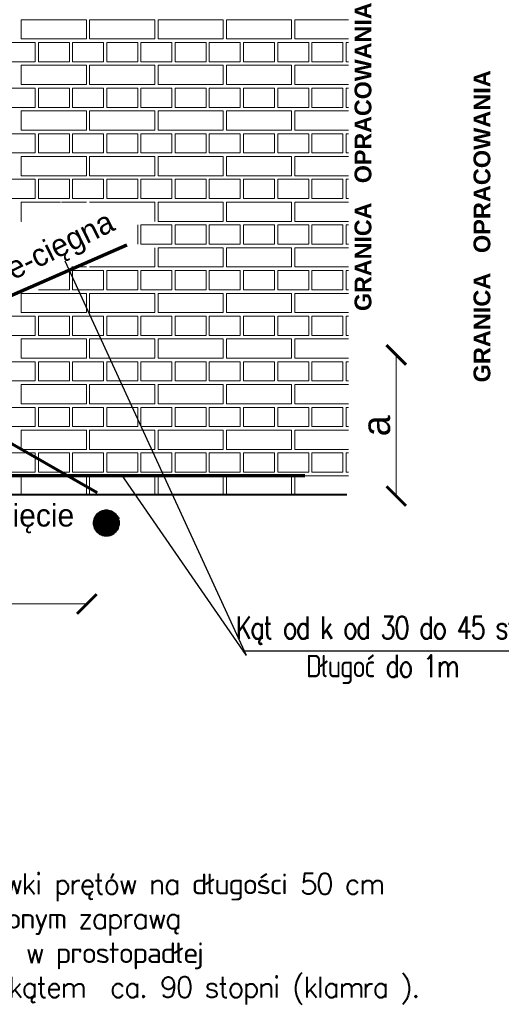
# Model space of a CAD drawing. Header units: millimetres. Extents: x 5545 to 136433, y -146986 to -36607.
# Tile 13 of 159: x 46460 to 46760, y -64135 to -63521. Entities that reach past the tile are written whole.
import ezdxf

# ---------------------------------------------------------------- set-up
doc = ezdxf.new("R2010")
doc.units = ezdxf.units.MM
doc.header["$LTSCALE"] = 8
doc.linetypes.add('DASHDOTX2', pattern=[50.8, 25.4, -12.7, 0, -12.7])
doc.linetypes.add('DASHED2', pattern=[37.5, 25, -12.5])
doc.layers.add('1', color=7, linetype='Continuous')
doc.layers.add('WYMIARY', color=9, linetype='Continuous')
doc.layers.add('widok', color=2, linetype='Continuous', lineweight=20)
doc.styles.add('style1', font='simplex.shx')

# ---------------------------------------------------------------- blocks, each defined once
blk = doc.blocks.new('_ArchTick')
at = {"color": 0, "linetype": 'ByBlock', "const_width": 0.15}
blk.add_lwpolyline([(-0.5, -0.5), (0.5, 0.5)], dxfattribs=at)

msp = doc.modelspace()

# ---------------------------------------------------------------- hatches: boundary and pattern name
at = {"linetype": 'DASHDOTX2', "lineweight": 25, "ltscale": 2}
h = msp.add_hatch(dxfattribs=at)
h.set_pattern_fill('ANSI31', color=2, scale=1.02375, style=0)
h.set_pattern_definition([(45, (150461.65246, -81043.36441), (-0.0904875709, 0.0904875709), [])])
h.paths.add_polyline_path([(46505.972, -63835.069, 0.599628), (46518.457, -63841.737), (46514.877, -63835.755), (46514.664, -63835.755), (46521.453, -63832.114, 0.827145)])
h.paths.add_polyline_path([(46522.017, -63835.069, 0.0946039), (46521.453, -63832.114), (46514.825, -63835.669), (46518.457, -63841.737, 0.2502907)])
h = msp.add_hatch(dxfattribs=at)
h.set_pattern_fill('ANSI31', color=5, scale=0.6825, style=0)
h.set_pattern_definition([(45, (115812.32264, -75307.498295), (-0.06032504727, 0.06032504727), [])])
h.paths.add_polyline_path([(46508.535, -63835.301, 0.599628), (46516.859, -63839.746), (46514.472, -63835.759), (46514.33, -63835.759), (46518.856, -63833.331, 0.827145)])
h.paths.add_polyline_path([(46519.232, -63835.301, 0.0946039), (46518.856, -63833.331), (46514.438, -63835.701), (46516.859, -63839.746, 0.2502907)])

# ---------------------------------------------------------------- linework, layer by layer
at = {"color": 5, "linetype": 'DASHED2', "lineweight": 70, "ltscale": 2}
for p, q in [((46508.321, -63816.252), (46192.492, -63635.6)), ((46526.735, -63661.65), (46169.263, -63817.759))]:
    msp.add_line(p, q, dxfattribs=at)
at = {"lineweight": 15}
for p, q in [((46694.884, -63730.188), (46694.884, -63818.258)), ((46345.181, -63885.539), (46501.777, -63885.539))]:
    msp.add_line(p, q, dxfattribs=at)
at = {"color": 5, "lineweight": 70, "ltscale": 2}
msp.add_line((46090.498, -63805.446), (46637.837, -63805.446), dxfattribs=at)
at = {"color": 254, "lineweight": 15}
for p, q in [((46544.234, -63817.229), (46544.234, -63812.2)), ((46546.234, -63817.229), (46546.234, -63812.906))]:
    msp.add_line(p, q, dxfattribs=at)
at = {"color": 28, "lineweight": 40}
msp.add_line((46036.845, -63817.229), (46664.066, -63817.229), dxfattribs=at)
at = {"color": 5, "linetype": 'DASHDOTX2', "lineweight": 35, "ltscale": 2}
for p, q in [((46510.003, -63827.556), (46518.686, -63842.119)), ((46522.147, -63831.741), (46507.56, -63839.566))]:
    msp.add_line(p, q, dxfattribs=at)
at = {"color": 250, "lineweight": 25}
msp.add_line((46840.4, -63915.013), (46598.977, -63915.013), dxfattribs=at)
at = {"color": 5, "linetype": 'DASHDOTX2', "lineweight": 35, "ltscale": 2}
msp.add_circle((46513.994, -63835.069), 8.023, dxfattribs=at)
at = {"color": 5, "linetype": 'DASHDOTX2', "lineweight": 25, "ltscale": 2}
msp.add_circle((46513.884, -63835.301), 5.349, dxfattribs=at)
at = {"layer": '1', "color": 254, "lineweight": 15}
for p, q in [((46460.89, -63521.058), (46501.562, -63521.058)), ((46460.89, -63533.059), (46460.89, -63521.058)), ((46501.562, -63533.059), (46501.562, -63521.058)), ((46503.562, -63521.058), (46544.234, -63521.058)), ((46503.562, -63533.059), (46503.562, -63521.058)), ((46544.234, -63533.059), (46544.234, -63521.058)), ((46546.234, -63521.058), (46586.906, -63521.058)), ((46546.234, -63533.059), (46546.234, -63521.058)), ((46586.906, -63533.059), (46586.906, -63521.058)), ((46588.906, -63521.058), (46629.578, -63521.058)), ((46588.906, -63533.059), (46588.906, -63521.058)), ((46629.578, -63533.059), (46629.578, -63521.058)), ((46631.578, -63521.058), (46665.008, -63521.058)), ((46631.578, -63533.059), (46631.578, -63521.058)), ((46450.222, -63535.283), (46469.558, -63535.283)), ((46460.89, -63533.059), (46501.562, -63533.059)), ((46469.558, -63547.285), (46469.558, -63535.283)), ((46471.558, -63535.283), (46490.894, -63535.283)), ((46471.558, -63547.285), (46471.558, -63535.283)), ((46490.894, -63547.285), (46490.894, -63535.283)), ((46492.894, -63535.283), (46512.23, -63535.283)), ((46492.894, -63547.285), (46492.894, -63535.283)), ((46503.562, -63533.059), (46544.234, -63533.059)), ((46512.23, -63547.285), (46512.23, -63535.283)), ((46514.23, -63535.283), (46533.566, -63535.283)), ((46514.23, -63547.285), (46514.23, -63535.283)), ((46533.566, -63547.285), (46533.566, -63535.283)), ((46535.566, -63535.283), (46554.902, -63535.283)), ((46535.566, -63547.285), (46535.566, -63535.283)), ((46546.234, -63533.059), (46586.906, -63533.059)), ((46554.902, -63547.285), (46554.902, -63535.283)), ((46556.902, -63535.283), (46576.238, -63535.283)), ((46556.902, -63547.285), (46556.902, -63535.283)), ((46576.238, -63547.285), (46576.238, -63535.283)), ((46578.238, -63535.283), (46597.574, -63535.283)), ((46578.238, -63547.285), (46578.238, -63535.283)), ((46588.906, -63533.059), (46629.578, -63533.059)), ((46597.574, -63547.285), (46597.574, -63535.283)), ((46599.574, -63535.283), (46618.91, -63535.283)), ((46599.574, -63547.285), (46599.574, -63535.283)), ((46618.91, -63547.285), (46618.91, -63535.283)), ((46620.91, -63535.283), (46640.246, -63535.283)), ((46620.91, -63547.285), (46620.91, -63535.283)), ((46631.578, -63533.059), (46665.008, -63533.059)), ((46640.246, -63547.285), (46640.246, -63535.283)), ((46642.246, -63535.283), (46661.582, -63535.283)), ((46642.246, -63547.285), (46642.246, -63535.283)), ((46661.582, -63547.285), (46661.582, -63535.283)), ((46663.582, -63535.283), (46665.008, -63535.283)), ((46663.582, -63547.285), (46663.582, -63535.283)), ((46450.222, -63547.285), (46469.558, -63547.285)), ((46471.558, -63547.285), (46490.894, -63547.285)), ((46492.894, -63547.285), (46512.23, -63547.285)), ((46514.23, -63547.285), (46533.566, -63547.285)), ((46535.566, -63547.285), (46554.902, -63547.285)), ((46556.902, -63547.285), (46576.238, -63547.285)), ((46578.238, -63547.285), (46597.574, -63547.285)), ((46599.574, -63547.285), (46618.91, -63547.285)), ((46620.91, -63547.285), (46640.246, -63547.285)), ((46642.246, -63547.285), (46661.582, -63547.285)), ((46663.582, -63547.285), (46665.008, -63547.285)), ((46460.89, -63549.509), (46501.562, -63549.509)), ((46460.89, -63561.511), (46460.89, -63549.509)), ((46501.562, -63561.511), (46501.562, -63549.509)), ((46503.562, -63549.509), (46544.234, -63549.509)), ((46503.562, -63561.511), (46503.562, -63549.509)), ((46544.234, -63561.511), (46544.234, -63549.509)), ((46546.234, -63549.509), (46586.906, -63549.509)), ((46546.234, -63561.511), (46546.234, -63549.509)), ((46586.906, -63561.511), (46586.906, -63549.509)), ((46588.906, -63549.509), (46629.578, -63549.509)), ((46588.906, -63561.511), (46588.906, -63549.509)), ((46629.578, -63561.511), (46629.578, -63549.509)), ((46631.578, -63549.509), (46665.008, -63549.509)), ((46631.578, -63561.511), (46631.578, -63549.509)), ((46450.222, -63563.735), (46469.558, -63563.735)), ((46460.89, -63561.511), (46501.562, -63561.511)), ((46469.558, -63575.737), (46469.558, -63563.735)), ((46471.558, -63563.735), (46490.894, -63563.735)), ((46471.558, -63575.737), (46471.558, -63563.735)), ((46490.894, -63575.737), (46490.894, -63563.735)), ((46492.894, -63563.735), (46512.23, -63563.735)), ((46492.894, -63575.737), (46492.894, -63563.735)), ((46503.562, -63561.511), (46544.234, -63561.511)), ((46512.23, -63575.737), (46512.23, -63563.735)), ((46514.23, -63563.735), (46533.566, -63563.735)), ((46514.23, -63575.737), (46514.23, -63563.735)), ((46533.566, -63575.737), (46533.566, -63563.735)), ((46535.566, -63563.735), (46554.902, -63563.735)), ((46535.566, -63575.737), (46535.566, -63563.735)), ((46546.234, -63561.511), (46586.906, -63561.511)), ((46554.902, -63575.737), (46554.902, -63563.735)), ((46556.902, -63563.735), (46576.238, -63563.735)), ((46556.902, -63575.737), (46556.902, -63563.735)), ((46576.238, -63575.737), (46576.238, -63563.735)), ((46578.238, -63563.735), (46597.574, -63563.735)), ((46578.238, -63575.737), (46578.238, -63563.735)), ((46588.906, -63561.511), (46629.578, -63561.511)), ((46597.574, -63575.737), (46597.574, -63563.735)), ((46599.574, -63563.735), (46618.91, -63563.735)), ((46599.574, -63575.737), (46599.574, -63563.735)), ((46618.91, -63575.737), (46618.91, -63563.735)), ((46620.91, -63563.735), (46640.246, -63563.735)), ((46620.91, -63575.737), (46620.91, -63563.735)), ((46631.578, -63561.511), (46665.008, -63561.511)), ((46640.246, -63575.737), (46640.246, -63563.735)), ((46642.246, -63563.735), (46661.582, -63563.735)), ((46642.246, -63575.737), (46642.246, -63563.735)), ((46661.582, -63575.737), (46661.582, -63563.735)), ((46663.582, -63563.735), (46665.008, -63563.735)), ((46663.582, -63575.737), (46663.582, -63563.735)), ((46450.222, -63575.737), (46469.558, -63575.737)), ((46460.89, -63577.961), (46501.562, -63577.961)), ((46460.89, -63589.962), (46460.89, -63577.961)), ((46471.558, -63575.737), (46490.894, -63575.737)), ((46492.894, -63575.737), (46512.23, -63575.737)), ((46501.562, -63589.962), (46501.562, -63577.961)), ((46503.562, -63577.961), (46544.234, -63577.961)), ((46503.562, -63589.962), (46503.562, -63577.961)), ((46514.23, -63575.737), (46533.566, -63575.737)), ((46535.566, -63575.737), (46554.902, -63575.737)), ((46544.234, -63589.962), (46544.234, -63577.961)), ((46546.234, -63577.961), (46586.906, -63577.961)), ((46546.234, -63589.962), (46546.234, -63577.961)), ((46556.902, -63575.737), (46576.238, -63575.737)), ((46578.238, -63575.737), (46597.574, -63575.737)), ((46586.906, -63589.962), (46586.906, -63577.961)), ((46588.906, -63577.961), (46629.578, -63577.961)), ((46588.906, -63589.962), (46588.906, -63577.961)), ((46599.574, -63575.737), (46618.91, -63575.737)), ((46620.91, -63575.737), (46640.246, -63575.737)), ((46629.578, -63589.962), (46629.578, -63577.961)), ((46631.578, -63577.961), (46665.008, -63577.961)), ((46631.578, -63589.962), (46631.578, -63577.961)), ((46642.246, -63575.737), (46661.582, -63575.737)), ((46663.582, -63575.737), (46665.008, -63575.737)), ((46460.89, -63589.962), (46501.562, -63589.962)), ((46503.562, -63589.962), (46544.234, -63589.962)), ((46546.234, -63589.962), (46586.906, -63589.962)), ((46588.906, -63589.962), (46629.578, -63589.962)), ((46631.578, -63589.962), (46665.008, -63589.962)), ((46450.222, -63592.187), (46469.558, -63592.187)), ((46469.558, -63604.188), (46469.558, -63592.187)), ((46471.558, -63592.187), (46490.894, -63592.187)), ((46471.558, -63604.188), (46471.558, -63592.187)), ((46490.894, -63604.188), (46490.894, -63592.187)), ((46492.894, -63592.187), (46512.23, -63592.187)), ((46492.894, -63604.188), (46492.894, -63592.187)), ((46512.23, -63604.188), (46512.23, -63592.187)), ((46514.23, -63592.187), (46533.566, -63592.187)), ((46514.23, -63604.188), (46514.23, -63592.187)), ((46533.566, -63604.188), (46533.566, -63592.187)), ((46535.566, -63592.187), (46554.902, -63592.187)), ((46535.566, -63604.188), (46535.566, -63592.187)), ((46554.902, -63604.188), (46554.902, -63592.187)), ((46556.902, -63592.187), (46576.238, -63592.187)), ((46556.902, -63604.188), (46556.902, -63592.187)), ((46576.238, -63604.188), (46576.238, -63592.187)), ((46578.238, -63592.187), (46597.574, -63592.187)), ((46578.238, -63604.188), (46578.238, -63592.187)), ((46597.574, -63604.188), (46597.574, -63592.187)), ((46599.574, -63592.187), (46618.91, -63592.187)), ((46599.574, -63604.188), (46599.574, -63592.187)), ((46618.91, -63604.188), (46618.91, -63592.187)), ((46620.91, -63592.187), (46640.246, -63592.187)), ((46620.91, -63604.188), (46620.91, -63592.187)), ((46640.246, -63604.188), (46640.246, -63592.187)), ((46642.246, -63592.187), (46661.582, -63592.187)), ((46642.246, -63604.188), (46642.246, -63592.187)), ((46661.582, -63604.188), (46661.582, -63592.187)), ((46663.582, -63592.187), (46665.008, -63592.187)), ((46663.582, -63604.188), (46663.582, -63592.187)), ((46450.222, -63604.188), (46469.558, -63604.188)), ((46460.89, -63606.413), (46501.562, -63606.413)), ((46460.89, -63618.414), (46460.89, -63606.413)), ((46471.558, -63604.188), (46490.894, -63604.188)), ((46492.894, -63604.188), (46512.23, -63604.188)), ((46501.562, -63618.414), (46501.562, -63606.413)), ((46503.562, -63606.413), (46544.234, -63606.413)), ((46503.562, -63618.414), (46503.562, -63606.413)), ((46514.23, -63604.188), (46533.566, -63604.188)), ((46535.566, -63604.188), (46554.902, -63604.188)), ((46544.234, -63618.414), (46544.234, -63606.413)), ((46546.234, -63606.413), (46586.906, -63606.413)), ((46546.234, -63618.414), (46546.234, -63606.413)), ((46556.902, -63604.188), (46576.238, -63604.188)), ((46578.238, -63604.188), (46597.574, -63604.188)), ((46586.906, -63618.414), (46586.906, -63606.413)), ((46588.906, -63606.413), (46629.578, -63606.413)), ((46588.906, -63618.414), (46588.906, -63606.413)), ((46599.574, -63604.188), (46618.91, -63604.188)), ((46620.91, -63604.188), (46640.246, -63604.188)), ((46629.578, -63618.414), (46629.578, -63606.413)), ((46631.578, -63606.413), (46665.008, -63606.413)), ((46631.578, -63618.414), (46631.578, -63606.413)), ((46642.246, -63604.188), (46661.582, -63604.188)), ((46663.582, -63604.188), (46665.008, -63604.188)), ((46450.222, -63620.638), (46469.558, -63620.638)), ((46460.89, -63618.414), (46501.562, -63618.414)), ((46469.558, -63632.64), (46469.558, -63620.638)), ((46471.558, -63620.638), (46490.894, -63620.638)), ((46471.558, -63632.64), (46471.558, -63620.638)), ((46490.894, -63632.64), (46490.894, -63620.638)), ((46492.894, -63620.638), (46512.23, -63620.638)), ((46492.894, -63632.64), (46492.894, -63620.638)), ((46503.562, -63618.414), (46544.234, -63618.414)), ((46512.23, -63632.64), (46512.23, -63620.638)), ((46514.23, -63620.638), (46533.566, -63620.638)), ((46514.23, -63632.64), (46514.23, -63620.638)), ((46533.566, -63632.64), (46533.566, -63620.638)), ((46535.566, -63620.638), (46554.902, -63620.638)), ((46535.566, -63632.64), (46535.566, -63620.638)), ((46546.234, -63618.414), (46586.906, -63618.414)), ((46554.902, -63632.64), (46554.902, -63620.638)), ((46556.902, -63620.638), (46576.238, -63620.638)), ((46556.902, -63632.64), (46556.902, -63620.638)), ((46576.238, -63632.64), (46576.238, -63620.638)), ((46578.238, -63620.638), (46597.574, -63620.638)), ((46578.238, -63632.64), (46578.238, -63620.638)), ((46588.906, -63618.414), (46629.578, -63618.414)), ((46597.574, -63632.64), (46597.574, -63620.638)), ((46599.574, -63620.638), (46618.91, -63620.638)), ((46599.574, -63632.64), (46599.574, -63620.638)), ((46618.91, -63632.64), (46618.91, -63620.638)), ((46620.91, -63620.638), (46640.246, -63620.638)), ((46620.91, -63632.64), (46620.91, -63620.638)), ((46631.578, -63618.414), (46665.008, -63618.414)), ((46640.246, -63632.64), (46640.246, -63620.638)), ((46642.246, -63620.638), (46661.582, -63620.638)), ((46642.246, -63632.64), (46642.246, -63620.638)), ((46661.582, -63632.64), (46661.582, -63620.638)), ((46663.582, -63620.638), (46665.008, -63620.638)), ((46663.582, -63632.64), (46663.582, -63620.638)), ((46450.222, -63632.64), (46469.558, -63632.64)), ((46471.558, -63632.64), (46490.894, -63632.64)), ((46492.894, -63632.64), (46512.23, -63632.64)), ((46514.23, -63632.64), (46533.566, -63632.64)), ((46535.566, -63632.64), (46554.902, -63632.64)), ((46556.902, -63632.64), (46576.238, -63632.64)), ((46578.238, -63632.64), (46597.574, -63632.64)), ((46599.574, -63632.64), (46618.91, -63632.64)), ((46620.91, -63632.64), (46640.246, -63632.64)), ((46642.246, -63632.64), (46661.582, -63632.64)), ((46663.582, -63632.64), (46665.008, -63632.64)), ((46460.89, -63634.864), (46485.399, -63634.864)), ((46460.89, -63646.866), (46460.89, -63634.864)), ((46485.986, -63634.864), (46501.562, -63634.864)), ((46503.562, -63634.864), (46544.234, -63634.864)), ((46544.234, -63646.866), (46544.234, -63634.864)), ((46546.234, -63634.864), (46586.906, -63634.864)), ((46546.234, -63646.866), (46546.234, -63634.864)), ((46586.906, -63646.866), (46586.906, -63634.864)), ((46588.906, -63634.864), (46629.578, -63634.864)), ((46588.906, -63646.866), (46588.906, -63634.864)), ((46629.578, -63646.866), (46629.578, -63634.864)), ((46631.578, -63634.864), (46665.008, -63634.864)), ((46631.578, -63646.866), (46631.578, -63634.864)), ((46460.89, -63646.866), (46461.012, -63646.866)), ((46533.566, -63661.092), (46533.566, -63649.09)), ((46535.566, -63649.09), (46554.902, -63649.09)), ((46535.566, -63661.092), (46535.566, -63649.09)), ((46546.234, -63646.866), (46586.906, -63646.866)), ((46554.902, -63661.092), (46554.902, -63649.09)), ((46556.902, -63649.09), (46576.238, -63649.09)), ((46556.902, -63661.092), (46556.902, -63649.09)), ((46576.238, -63661.092), (46576.238, -63649.09)), ((46578.238, -63649.09), (46597.574, -63649.09)), ((46578.238, -63661.092), (46578.238, -63649.09)), ((46588.906, -63646.866), (46629.578, -63646.866)), ((46597.574, -63661.092), (46597.574, -63649.09)), ((46599.574, -63649.09), (46618.91, -63649.09)), ((46599.574, -63661.092), (46599.574, -63649.09)), ((46618.91, -63661.092), (46618.91, -63649.09)), ((46620.91, -63649.09), (46640.246, -63649.09)), ((46620.91, -63661.092), (46620.91, -63649.09)), ((46631.578, -63646.866), (46665.008, -63646.866)), ((46640.246, -63661.092), (46640.246, -63649.09)), ((46642.246, -63649.09), (46661.582, -63649.09)), ((46642.246, -63661.092), (46642.246, -63649.09)), ((46661.582, -63661.092), (46661.582, -63649.09)), ((46663.582, -63649.09), (46665.008, -63649.09)), ((46663.582, -63661.092), (46663.582, -63649.09)), ((46535.566, -63661.092), (46554.902, -63661.092)), ((46544.234, -63675.317), (46544.234, -63663.316)), ((46546.234, -63663.316), (46586.906, -63663.316)), ((46546.234, -63675.317), (46546.234, -63663.316)), ((46556.902, -63661.092), (46576.238, -63661.092)), ((46578.238, -63661.092), (46597.574, -63661.092)), ((46586.906, -63675.317), (46586.906, -63663.316)), ((46588.906, -63663.316), (46629.578, -63663.316)), ((46588.906, -63675.317), (46588.906, -63663.316)), ((46599.574, -63661.092), (46618.91, -63661.092)), ((46620.91, -63661.092), (46640.246, -63661.092)), ((46629.578, -63675.317), (46629.578, -63663.316)), ((46631.578, -63663.316), (46665.008, -63663.316)), ((46631.578, -63675.317), (46631.578, -63663.316)), ((46642.246, -63661.092), (46661.582, -63661.092)), ((46663.582, -63661.092), (46665.008, -63661.092)), ((46492.358, -63675.317), (46501.562, -63675.317)), ((46503.562, -63675.317), (46544.234, -63675.317)), ((46546.234, -63675.317), (46586.906, -63675.317)), ((46588.906, -63675.317), (46629.578, -63675.317)), ((46631.578, -63675.317), (46665.008, -63675.317)), ((46490.894, -63689.543), (46490.894, -63677.542)), ((46492.894, -63677.542), (46494.859, -63677.542)), ((46492.894, -63689.543), (46492.894, -63677.542)), ((46494.859, -63677.542), (46512.23, -63677.542)), ((46512.23, -63689.543), (46512.23, -63677.542)), ((46514.23, -63677.542), (46533.566, -63677.542)), ((46514.23, -63689.543), (46514.23, -63677.542)), ((46533.566, -63689.543), (46533.566, -63677.542)), ((46535.566, -63677.542), (46554.902, -63677.542)), ((46535.566, -63689.543), (46535.566, -63677.542)), ((46554.902, -63689.543), (46554.902, -63677.542)), ((46556.902, -63677.542), (46576.238, -63677.542)), ((46556.902, -63689.543), (46556.902, -63677.542)), ((46576.238, -63689.543), (46576.238, -63677.542)), ((46578.238, -63677.542), (46597.574, -63677.542)), ((46578.238, -63689.543), (46578.238, -63677.542)), ((46597.574, -63689.543), (46597.574, -63677.542)), ((46599.574, -63677.542), (46618.91, -63677.542)), ((46599.574, -63689.543), (46599.574, -63677.542)), ((46618.91, -63689.543), (46618.91, -63677.542)), ((46620.91, -63677.542), (46640.246, -63677.542)), ((46620.91, -63689.543), (46620.91, -63677.542)), ((46640.246, -63689.543), (46640.246, -63677.542)), ((46642.246, -63677.542), (46661.582, -63677.542)), ((46642.246, -63689.543), (46642.246, -63677.542)), ((46661.582, -63689.543), (46661.582, -63677.542)), ((46663.582, -63677.542), (46665.008, -63677.542)), ((46663.582, -63689.543), (46663.582, -63677.542)), ((46460.89, -63691.767), (46501.562, -63691.767)), ((46460.89, -63703.769), (46460.89, -63691.767)), ((46471.558, -63689.543), (46490.894, -63689.543)), ((46492.894, -63689.543), (46508.352, -63689.543)), ((46501.562, -63703.769), (46501.562, -63691.767)), ((46503.562, -63691.767), (46510.853, -63691.767)), ((46503.562, -63703.769), (46503.562, -63691.767)), ((46508.352, -63689.543), (46512.23, -63689.543)), ((46510.853, -63691.767), (46544.234, -63691.767)), ((46514.23, -63689.543), (46533.566, -63689.543)), ((46535.566, -63689.543), (46554.902, -63689.543)), ((46544.234, -63703.769), (46544.234, -63691.767)), ((46546.234, -63691.767), (46586.906, -63691.767)), ((46546.234, -63703.769), (46546.234, -63691.767)), ((46556.902, -63689.543), (46576.238, -63689.543)), ((46578.238, -63689.543), (46597.574, -63689.543)), ((46586.906, -63703.769), (46586.906, -63691.767)), ((46588.906, -63691.767), (46629.578, -63691.767)), ((46588.906, -63703.769), (46588.906, -63691.767)), ((46599.574, -63689.543), (46618.91, -63689.543)), ((46620.91, -63689.543), (46640.246, -63689.543)), ((46629.578, -63703.769), (46629.578, -63691.767)), ((46631.578, -63691.767), (46665.008, -63691.767)), ((46631.578, -63703.769), (46631.578, -63691.767)), ((46642.246, -63689.543), (46661.582, -63689.543)), ((46663.582, -63689.543), (46665.008, -63689.543)), ((46450.222, -63705.993), (46469.558, -63705.993)), ((46460.89, -63703.769), (46501.562, -63703.769)), ((46469.558, -63717.995), (46469.558, -63705.993)), ((46471.558, -63705.993), (46490.894, -63705.993)), ((46471.558, -63717.995), (46471.558, -63705.993)), ((46490.894, -63717.995), (46490.894, -63705.993)), ((46492.894, -63705.993), (46512.23, -63705.993)), ((46492.894, -63717.995), (46492.894, -63705.993)), ((46503.562, -63703.769), (46524.346, -63703.769)), ((46512.23, -63717.995), (46512.23, -63705.993)), ((46514.23, -63705.993), (46526.847, -63705.993)), ((46514.23, -63717.995), (46514.23, -63705.993)), ((46524.346, -63703.769), (46544.234, -63703.769)), ((46526.847, -63705.993), (46533.566, -63705.993)), ((46533.566, -63711.969), (46533.566, -63705.993)), ((46535.566, -63713.748), (46535.566, -63705.993)), ((46535.566, -63705.993), (46554.902, -63705.993)), ((46546.234, -63703.769), (46586.906, -63703.769)), ((46554.902, -63717.995), (46554.902, -63705.993)), ((46556.902, -63705.993), (46576.238, -63705.993)), ((46556.902, -63717.995), (46556.902, -63705.993)), ((46576.238, -63717.995), (46576.238, -63705.993)), ((46578.238, -63705.993), (46597.574, -63705.993)), ((46578.238, -63717.995), (46578.238, -63705.993)), ((46588.906, -63703.769), (46629.578, -63703.769)), ((46597.574, -63717.995), (46597.574, -63705.993)), ((46599.574, -63705.993), (46618.91, -63705.993)), ((46599.574, -63717.995), (46599.574, -63705.993)), ((46618.91, -63717.995), (46618.91, -63705.993)), ((46620.91, -63705.993), (46640.246, -63705.993)), ((46620.91, -63717.995), (46620.91, -63705.993)), ((46631.578, -63703.769), (46665.008, -63703.769)), ((46640.246, -63717.995), (46640.246, -63705.993)), ((46642.246, -63705.993), (46661.582, -63705.993)), ((46642.246, -63717.995), (46642.246, -63705.993)), ((46661.582, -63717.995), (46661.582, -63705.993)), ((46663.582, -63705.993), (46665.008, -63705.993)), ((46663.582, -63717.995), (46663.582, -63705.993)), ((46533.566, -63717.995), (46533.566, -63711.969)), ((46535.566, -63717.995), (46535.566, -63713.748)), ((46450.222, -63717.995), (46469.558, -63717.995)), ((46471.558, -63717.995), (46490.894, -63717.995)), ((46492.894, -63717.995), (46512.23, -63717.995)), ((46514.23, -63717.995), (46533.566, -63717.995)), ((46535.566, -63717.995), (46540.341, -63717.995)), ((46540.341, -63717.995), (46554.902, -63717.995)), ((46556.902, -63717.995), (46576.238, -63717.995)), ((46578.238, -63717.995), (46597.574, -63717.995)), ((46599.574, -63717.995), (46618.91, -63717.995)), ((46620.91, -63717.995), (46640.246, -63717.995)), ((46642.246, -63717.995), (46661.582, -63717.995)), ((46663.582, -63717.995), (46665.008, -63717.995)), ((46460.89, -63720.219), (46501.562, -63720.219)), ((46460.89, -63732.221), (46460.89, -63720.219)), ((46501.562, -63732.221), (46501.562, -63720.219)), ((46503.562, -63720.219), (46542.841, -63720.219)), ((46503.562, -63732.221), (46503.562, -63720.219)), ((46542.841, -63720.219), (46544.234, -63720.219)), ((46544.234, -63721.458), (46544.234, -63720.219)), ((46544.234, -63732.221), (46544.234, -63721.458)), ((46546.234, -63720.219), (46586.906, -63720.219)), ((46546.234, -63723.237), (46546.234, -63720.219)), ((46546.234, -63732.221), (46546.234, -63723.237)), ((46586.906, -63732.221), (46586.906, -63720.219)), ((46588.906, -63720.219), (46629.578, -63720.219)), ((46588.906, -63732.221), (46588.906, -63720.219)), ((46629.578, -63732.221), (46629.578, -63720.219)), ((46631.578, -63720.219), (46665.008, -63720.219)), ((46631.578, -63732.221), (46631.578, -63720.219)), ((46460.89, -63732.221), (46501.562, -63732.221)), ((46503.562, -63732.221), (46544.234, -63732.221)), ((46546.234, -63732.221), (46556.335, -63732.221)), ((46556.335, -63732.221), (46586.906, -63732.221)), ((46588.906, -63732.221), (46629.578, -63732.221)), ((46631.578, -63732.221), (46665.008, -63732.221)), ((46450.222, -63734.445), (46469.558, -63734.445)), ((46469.558, -63746.446), (46469.558, -63734.445)), ((46471.558, -63734.445), (46490.894, -63734.445)), ((46471.558, -63746.446), (46471.558, -63734.445)), ((46490.894, -63746.446), (46490.894, -63734.445)), ((46492.894, -63734.445), (46512.23, -63734.445)), ((46492.894, -63746.446), (46492.894, -63734.445)), ((46512.23, -63746.446), (46512.23, -63734.445)), ((46514.23, -63734.445), (46533.566, -63734.445)), ((46514.23, -63746.446), (46514.23, -63734.445)), ((46533.566, -63746.446), (46533.566, -63734.445)), ((46535.566, -63734.445), (46554.902, -63734.445)), ((46535.566, -63746.446), (46535.566, -63734.445)), ((46554.902, -63746.446), (46554.902, -63734.445)), ((46556.902, -63734.445), (46558.835, -63734.445)), ((46556.902, -63746.446), (46556.902, -63734.445)), ((46558.835, -63734.445), (46576.238, -63734.445)), ((46576.238, -63746.446), (46576.238, -63734.445)), ((46578.238, -63734.445), (46597.574, -63734.445)), ((46578.238, -63746.446), (46578.238, -63734.445)), ((46597.574, -63746.446), (46597.574, -63734.445)), ((46599.574, -63734.445), (46618.91, -63734.445)), ((46599.574, -63746.446), (46599.574, -63734.445)), ((46618.91, -63746.446), (46618.91, -63734.445)), ((46620.91, -63734.445), (46640.246, -63734.445)), ((46620.91, -63746.446), (46620.91, -63734.445)), ((46640.246, -63746.446), (46640.246, -63734.445)), ((46642.246, -63734.445), (46661.582, -63734.445)), ((46642.246, -63746.446), (46642.246, -63734.445)), ((46661.582, -63746.446), (46661.582, -63734.445)), ((46663.582, -63734.445), (46665.008, -63734.445)), ((46663.582, -63746.446), (46663.582, -63734.445)), ((46450.222, -63746.446), (46469.558, -63746.446)), ((46460.89, -63748.671), (46501.562, -63748.671)), ((46460.89, -63760.672), (46460.89, -63748.671)), ((46471.558, -63746.446), (46490.894, -63746.446)), ((46492.894, -63746.446), (46512.23, -63746.446)), ((46501.562, -63760.672), (46501.562, -63748.671)), ((46503.562, -63748.671), (46544.234, -63748.671)), ((46503.562, -63760.672), (46503.562, -63748.671)), ((46514.23, -63746.446), (46533.566, -63746.446)), ((46535.566, -63746.446), (46554.902, -63746.446)), ((46544.234, -63760.672), (46544.234, -63748.671)), ((46546.234, -63748.671), (46574.829, -63748.671)), ((46546.234, -63760.672), (46546.234, -63748.671)), ((46556.902, -63746.446), (46572.329, -63746.446)), ((46572.329, -63746.446), (46576.238, -63746.446)), ((46574.829, -63748.671), (46586.906, -63748.671)), ((46578.238, -63746.446), (46597.574, -63746.446)), ((46586.906, -63759.412), (46586.906, -63748.671)), ((46588.906, -63748.671), (46629.578, -63748.671)), ((46588.906, -63760.672), (46588.906, -63748.671)), ((46599.574, -63746.446), (46618.91, -63746.446)), ((46620.91, -63746.446), (46640.246, -63746.446)), ((46629.578, -63760.672), (46629.578, -63748.671)), ((46631.578, -63748.671), (46665.008, -63748.671)), ((46631.578, -63760.672), (46631.578, -63748.671)), ((46642.246, -63746.446), (46661.582, -63746.446)), ((46663.582, -63746.446), (46665.008, -63746.446)), ((46450.222, -63762.897), (46469.558, -63762.897)), ((46460.89, -63760.672), (46501.562, -63760.672)), ((46469.558, -63774.898), (46469.558, -63762.897)), ((46471.558, -63762.897), (46490.894, -63762.897)), ((46471.558, -63774.898), (46471.558, -63762.897)), ((46490.894, -63774.898), (46490.894, -63762.897)), ((46492.894, -63762.897), (46512.23, -63762.897)), ((46492.894, -63774.898), (46492.894, -63762.897)), ((46503.562, -63760.672), (46544.234, -63760.672)), ((46512.23, -63774.898), (46512.23, -63762.897)), ((46514.23, -63762.897), (46533.566, -63762.897)), ((46514.23, -63774.898), (46514.23, -63762.897)), ((46533.566, -63774.898), (46533.566, -63762.897)), ((46535.566, -63762.897), (46554.902, -63762.897)), ((46535.566, -63774.898), (46535.566, -63762.897)), ((46546.234, -63760.672), (46586.906, -63760.672)), ((46554.902, -63774.898), (46554.902, -63762.897)), ((46556.902, -63762.897), (46576.238, -63762.897)), ((46556.902, -63774.898), (46556.902, -63762.897)), ((46576.238, -63774.898), (46576.238, -63762.897)), ((46578.238, -63762.897), (46590.823, -63762.897)), ((46578.238, -63774.898), (46578.238, -63762.897)), ((46586.906, -63760.672), (46586.906, -63759.412)), ((46588.906, -63760.672), (46629.578, -63760.672)), ((46590.823, -63762.897), (46597.574, -63762.897)), ((46597.574, -63768.901), (46597.574, -63762.897)), ((46599.574, -63770.68), (46599.574, -63762.897)), ((46599.574, -63762.897), (46618.91, -63762.897)), ((46618.91, -63774.898), (46618.91, -63762.897)), ((46620.91, -63762.897), (46640.246, -63762.897)), ((46620.91, -63774.898), (46620.91, -63762.897)), ((46631.578, -63760.672), (46665.008, -63760.672)), ((46640.246, -63774.898), (46640.246, -63762.897)), ((46642.246, -63762.897), (46661.582, -63762.897)), ((46642.246, -63774.898), (46642.246, -63762.897)), ((46661.582, -63774.898), (46661.582, -63762.897)), ((46663.582, -63762.897), (46665.008, -63762.897)), ((46663.582, -63774.898), (46663.582, -63762.897)), ((46597.574, -63774.898), (46597.574, -63768.901)), ((46450.222, -63774.898), (46469.558, -63774.898)), ((46471.558, -63774.898), (46490.894, -63774.898)), ((46492.894, -63774.898), (46512.23, -63774.898)), ((46514.23, -63774.898), (46533.566, -63774.898)), ((46535.566, -63774.898), (46554.902, -63774.898)), ((46556.902, -63774.898), (46576.238, -63774.898)), ((46578.238, -63774.898), (46597.574, -63774.898)), ((46599.574, -63774.898), (46599.574, -63770.68)), ((46599.574, -63774.898), (46604.317, -63774.898)), ((46604.317, -63774.898), (46618.91, -63774.898)), ((46620.91, -63774.898), (46640.246, -63774.898)), ((46642.246, -63774.898), (46661.582, -63774.898)), ((46663.582, -63774.898), (46665.008, -63774.898)), ((46460.89, -63777.122), (46501.562, -63777.122)), ((46460.89, -63789.124), (46460.89, -63777.122)), ((46501.562, -63789.124), (46501.562, -63777.122)), ((46503.562, -63777.122), (46544.234, -63777.122)), ((46503.562, -63789.124), (46503.562, -63777.122)), ((46544.234, -63789.124), (46544.234, -63777.122)), ((46546.234, -63789.124), (46546.234, -63777.122)), ((46546.234, -63777.122), (46586.906, -63777.122)), ((46586.906, -63789.124), (46586.906, -63777.122)), ((46588.906, -63777.122), (46606.817, -63777.122)), ((46588.906, -63789.124), (46588.906, -63777.122)), ((46606.817, -63777.122), (46629.578, -63777.122)), ((46629.578, -63789.124), (46629.578, -63777.122)), ((46631.578, -63777.122), (46665.008, -63777.122)), ((46631.578, -63789.124), (46631.578, -63777.122)), ((46450.222, -63791.348), (46469.558, -63791.348)), ((46460.89, -63789.124), (46501.562, -63789.124)), ((46469.558, -63803.35), (46469.558, -63791.348)), ((46471.558, -63791.348), (46490.894, -63791.348)), ((46471.558, -63803.35), (46471.558, -63791.348)), ((46490.894, -63803.35), (46490.894, -63791.348)), ((46492.894, -63791.348), (46512.23, -63791.348)), ((46492.894, -63803.35), (46492.894, -63791.348)), ((46503.562, -63789.124), (46544.234, -63789.124)), ((46512.23, -63803.35), (46512.23, -63791.348)), ((46514.23, -63791.348), (46533.566, -63791.348)), ((46514.23, -63803.35), (46514.23, -63791.348)), ((46533.566, -63803.35), (46533.566, -63791.348)), ((46535.566, -63791.348), (46554.902, -63791.348)), ((46535.566, -63803.35), (46535.566, -63791.348)), ((46546.234, -63789.124), (46586.906, -63789.124)), ((46554.902, -63803.35), (46554.902, -63791.348)), ((46556.902, -63791.348), (46576.238, -63791.348)), ((46556.902, -63803.35), (46556.902, -63791.348)), ((46576.238, -63803.35), (46576.238, -63791.348)), ((46578.238, -63803.35), (46578.238, -63791.348)), ((46578.238, -63791.348), (46597.574, -63791.348)), ((46588.906, -63789.124), (46620.311, -63789.124)), ((46597.574, -63803.35), (46597.574, -63791.348)), ((46599.574, -63803.35), (46599.574, -63791.348)), ((46599.574, -63791.348), (46618.91, -63791.348)), ((46618.91, -63803.35), (46618.91, -63791.348)), ((46620.311, -63789.124), (46629.578, -63789.124)), ((46620.91, -63791.348), (46622.811, -63791.348)), ((46620.91, -63803.35), (46620.91, -63791.348)), ((46622.811, -63791.348), (46640.246, -63791.348)), ((46631.578, -63789.124), (46665.008, -63789.124)), ((46640.246, -63803.35), (46640.246, -63791.348)), ((46642.246, -63791.348), (46661.582, -63791.348)), ((46642.246, -63803.35), (46642.246, -63791.348)), ((46661.582, -63803.35), (46661.582, -63791.348)), ((46663.582, -63791.348), (46665.008, -63791.348)), ((46663.582, -63803.35), (46663.582, -63791.348)), ((46450.222, -63803.35), (46468.293, -63803.35)), ((46460.89, -63817.229), (46460.89, -63805.574)), ((46460.89, -63805.574), (46501.562, -63805.574)), ((46468.293, -63803.35), (46469.558, -63803.35)), ((46471.558, -63803.35), (46490.894, -63803.35)), ((46492.894, -63803.35), (46512.23, -63803.35)), ((46501.562, -63817.229), (46501.562, -63805.574)), ((46503.562, -63805.574), (46525.471, -63805.574)), ((46503.562, -63817.229), (46503.562, -63805.574)), ((46514.23, -63803.35), (46533.566, -63803.35)), ((46525.471, -63805.574), (46544.234, -63805.574)), ((46535.566, -63803.35), (46554.902, -63803.35)), ((46544.234, -63812.2), (46544.234, -63805.574)), ((46546.234, -63805.574), (46586.906, -63805.574)), ((46546.234, -63812.906), (46546.234, -63805.574)), ((46556.902, -63803.35), (46576.238, -63803.35)), ((46578.238, -63803.35), (46597.574, -63803.35)), ((46586.906, -63817.229), (46586.906, -63805.574)), ((46588.906, -63805.574), (46629.578, -63805.574)), ((46588.906, -63817.229), (46588.906, -63805.574)), ((46599.574, -63803.35), (46618.91, -63803.35)), ((46620.91, -63803.35), (46636.305, -63803.35)), ((46629.578, -63817.229), (46629.578, -63805.574)), ((46631.578, -63805.574), (46638.806, -63805.574)), ((46631.578, -63817.229), (46631.578, -63805.574)), ((46636.305, -63803.35), (46640.246, -63803.35)), ((46638.806, -63805.574), (46665.008, -63805.574)), ((46642.246, -63803.35), (46661.582, -63803.35)), ((46663.582, -63803.35), (46665.008, -63803.35))]:
    msp.add_line(p, q, dxfattribs=at)
at = {"layer": '1', "color": 250, "lineweight": 25}
for q in [(46488.193, -63671.612), (46523.448, -63804.86)]:
    msp.add_line((46601.452, -63917.616), q, dxfattribs=at)

# ---------------------------------------------------------------- block references
at = {"lineweight": 15, "xscale": 12.25, "yscale": 12.25, "zscale": 12.25}
for p, rotation in [((46694.884, -63730.188), 90), ((46694.884, -63818.258), 270)]:
    msp.add_blockref('_ArchTick', p, dxfattribs=dict(at, rotation=rotation))
msp.add_blockref('_ArchTick', (46501.777, -63885.539), dxfattribs=at)

# ---------------------------------------------------------------- texts
at = {"color": 250, "linetype": 'Continuous', "lineweight": 25}
msp.add_text('a', height=17.5, rotation=90, dxfattribs=at).set_placement((46691.049, -63780.944))
at = {"layer": 'widok', "color": 7, "attachment_point": 1}
for s, insert, char_height, width, rotation in [('{\\fArial|b1|i0|c238|p34; GRANICA   OPRACOWANIA}', (46668.887, -63706.878), 10.5, 459.22317, 90), ('{\\fArial|b1|i0|c238|p34; GRANICA   OPRACOWANIA}', (46743.13, -63751.397), 10.5, 459.22317, 90), ('{\\H1.320117x;proj. Profile-cięgna\\P}\\P               ', (46374.07, -63708.268), 10.60512, 406.53305, 26.202972)]:
    msp.add_mtext(s, dxfattribs=dict(at, insert=insert, char_height=char_height, width=width, rotation=rotation))
at = {"layer": 'widok', "color": 1, "insert": (46369.046, -63823.242), "char_height": 6.61979, "width": 253.76073, "attachment_point": 1}
msp.add_mtext('{\\H2.114871x;rysa. pęknięcie\\Pściany\\H1x;\\P\\H0.814707x;\\P}\\P               ', dxfattribs=at)
at = {"layer": 'widok', "color": 7, "char_height": 8.27474, "width": 317.20091, "attachment_point": 1, "style": 'style1'}
for s, insert in [('{\\T0.9;\\W0.8;\\H1.691897x;Kąt od k od 30 do 45 stopni\\W0.9;\\P}\\P\\P               ', (46594.76, -63893.303)), ('{\\T0.9;\\W0.8;\\H1.691897x;Długoć do 1m\\W0.9;\\P}\\P\\P               ', (46638.573, -63917.278))]:
    msp.add_mtext(s, dxfattribs=dict(at, insert=insert))
at = {"layer": 'WYMIARY', "color": 7, "insert": (46296.52, -64053.751), "char_height": 12.87861, "width": 752.46667, "attachment_point": 1, "style": 'style1'}
msp.add_mtext('{\\T0.9;proj. Zagięte końcówki prętów na długości 50 cm\\Pzakotwić  w wypełnionym zaprawą  \\Potworze  fi 14 mm  w prostopadłej \\Pścianie nośnej pod kątem  ca. 90 stopni (klamra ).   \\P}\\P ', dxfattribs=at)

doc.saveas('drawing.dxf')
